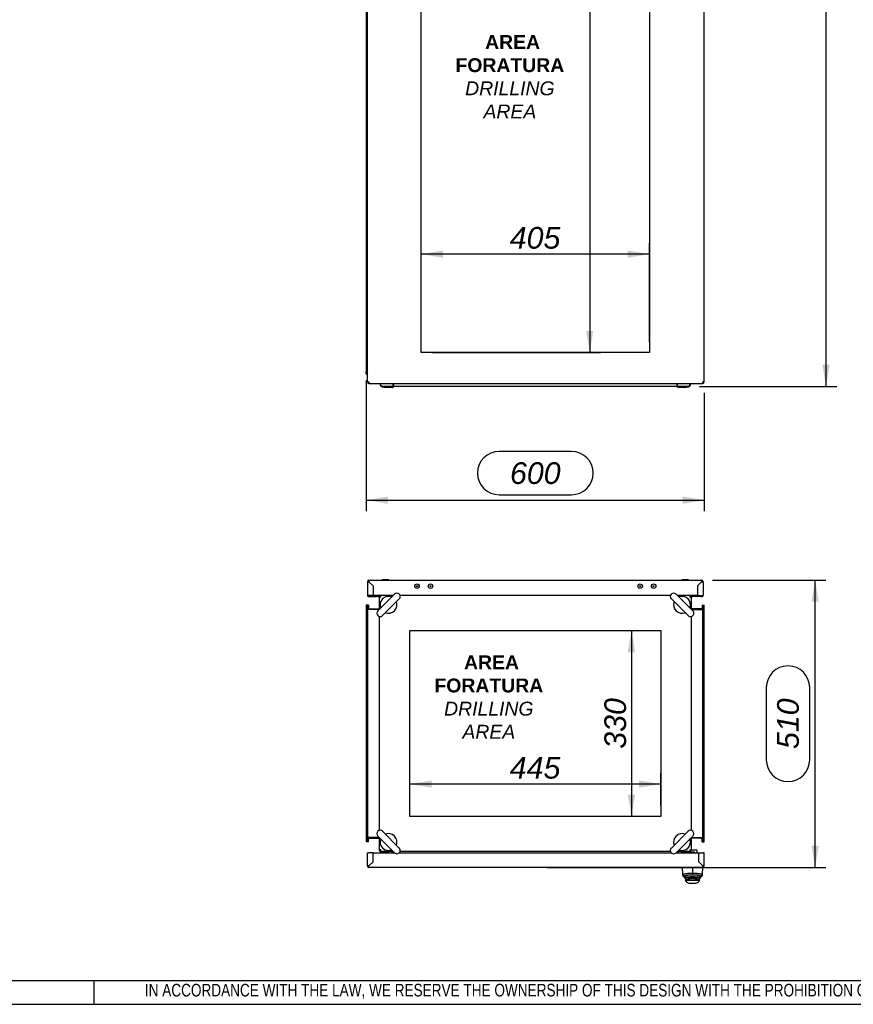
# Model space of a CAD drawing. Extents: x -11 to 412, y 11 to 308.
# Tile 6 of 10: x 204 to 309, y 11 to 136. Entities that reach past the tile are written whole.
import ezdxf
from ezdxf.lldxf.tags import DXFTag

# ---------------------------------------------------------------- set-up
doc = ezdxf.new("R2010")
doc.units = 0
doc.layers.get('0').update_dxf_attribs({"linetype": 'CONTINUOUS'})
for name, color, linetype in [('_TRANSLATION', 7, 'CONTINUOUS'), ('AE00100_03', 7, 'CONTINUOUS'), ('AE00198_03', 7, 'CONTINUOUS'), ('AE00219_03', 7, 'CONTINUOUS'), ('AE00715_01', 7, 'CONTINUOUS'), ('AE00992_10', 7, 'CONTINUOUS'), ('AE00992_31', 7, 'CONTINUOUS'), ('DEFAULT', 7, 'CONTINUOUS'), ('DV1__TRANSLATION', 7, 'CONTINUOUS'), ('DV4__TRANSLATION', 7, 'CONTINUOUS'), ('F0000000_08', 7, 'CONTINUOUS'), ('F0000000_12', 7, 'CONTINUOUS'), ('F0000000_13', 7, 'CONTINUOUS'), ('F0000001_24', 7, 'CONTINUOUS'), ('F0000001_47', 7, 'CONTINUOUS'), ('F0000001_64', 7, 'CONTINUOUS'), ('M0000000_06', 7, 'CONTINUOUS'), ('M0000000_29', 7, 'CONTINUOUS'), ('M0000000_37', 7, 'CONTINUOUS'), ('M0000000_44', 7, 'CONTINUOUS'), ('M0000000_54', 7, 'CONTINUOUS'), ('M0000000_64', 7, 'CONTINUOUS')]:
    doc.layers.add(name, color=color, linetype=linetype)
doc.styles.add('SEACAD_ARIAL', font='arial.ttf')
doc.styles.add('SEACAD_ARIALI', font='ariali.ttf')
tags = doc.linetypes.add('CENTER2', pattern=[28.575, 19.05, -3.175, 3.175, -3.175]).pattern_tags.tags
tags[10:11] = [DXFTag(74, 4), DXFTag(75, 0), DXFTag(340, '0'), DXFTag(46, 0.0), DXFTag(50, 0.0), DXFTag(44, 0.0), DXFTag(45, 0.0)]
tags[8:9] = [DXFTag(74, 4), DXFTag(75, 0), DXFTag(340, '0'), DXFTag(46, 0.0), DXFTag(50, 0.0), DXFTag(44, 0.0), DXFTag(45, 0.0)]
tags[6:7] = [DXFTag(74, 4), DXFTag(75, 0), DXFTag(340, '0'), DXFTag(46, 0.0), DXFTag(50, 0.0), DXFTag(44, 0.0), DXFTag(45, 0.0)]
tags[4:5] = [DXFTag(74, 4), DXFTag(75, 0), DXFTag(340, '0'), DXFTag(46, 0.0), DXFTag(50, 0.0), DXFTag(44, 0.0), DXFTag(45, 0.0)]
doc.dimstyles.new('ISO', dxfattribs={"dimtxt": 2.75, "dimasz": 2.75, "dimexe": 1.375, "dimexo": 1.375, "dimgap": 0.6875, "dimtad": 1, "dimdec": 1, "dimlfac": 14.000014, "dimtxsty": 'SEACAD_ARIAL', "dimblk1": '_SE_FILLED', "dimblk2": '_SE_FILLED', "dimsah": 1, "dimcen": 1.375, "dimazin": 3, "dimtfac": 0.7, "dimtdec": 3, "dimtmove": 0, "dimatfit": 3})

# ---------------------------------------------------------------- blocks, each defined once
blk = doc.blocks.new('SE')
at = {"layer": 'DV1__TRANSLATION', "color": 7, "linetype": 'CENTER2'}
for p, q in [((254.72, 93.59), (254.72, 213.59)), ((283.65, 213.59), (283.65, 93.59)), ((283.65, 93.59), (254.72, 93.59))]:
    blk.add_line(p, q, dxfattribs=at)
at = {"layer": 'F0000001_64', "color": 7, "linetype": 'CONTINUOUS'}
for p, q in [((247.9, 89.86), (247.9, 217.32)), ((290.61, 89.86), (290.61, 217.32)), ((247.9, 89.86), (248.1, 89.86)), ((248.1, 89.66), (290.41, 89.66)), ((248.1, 89.66), (248.1, 89.66)), ((290.61, 89.86), (290.41, 89.86)), ((290.41, 89.66), (290.41, 89.66))]:
    blk.add_line(p, q, dxfattribs=at)
for centre, radius, start, end in [((248.1, 89.86), 0.2, 180, 270), ((259.11, 89.84), 11.01, 179.8887, 180.9298), ((277.99, 89.85), 12.43, 359.1297, 0.0518), ((290.41, 89.86), 0.2, 270, 360)]:
    blk.add_arc(centre, radius, start, end, dxfattribs=at)
at = {"layer": 'M0000000_06', "color": 7, "linetype": 'CONTINUOUS'}
for p, q in [((249.52, 89.66), (249.52, 89.48)), ((249.58, 89.48), (249.58, 89.66)), ((251.18, 89.3), (249.76, 89.3)), ((249.76, 89.25), (250.04, 89.25)), ((250.04, 89.18), (250.04, 89.3)), ((250.18, 89.16), (250.06, 89.16)), ((250.97, 89.16), (250.18, 89.16)), ((251.1, 89.16), (250.97, 89.16)), ((251.11, 89.18), (251.11, 89.3)), ((251.11, 89.25), (251.18, 89.25)), ((251.18, 89.48), (251.18, 89.66)), ((251.18, 89.25), (251.18, 89.48)), ((251.18, 89.25), (251.26, 89.25)), ((251.26, 89.48), (251.26, 89.66)), ((251.26, 89.25), (251.26, 89.48)), ((287.11, 89.66), (287.11, 89.48)), ((287.11, 89.48), (287.11, 89.25)), ((287.18, 89.25), (287.11, 89.25)), ((287.18, 89.66), (287.18, 89.48)), ((287.18, 89.48), (287.18, 89.25)), ((288.61, 89.3), (287.18, 89.3)), ((287.18, 89.25), (287.26, 89.25)), ((287.26, 89.18), (287.26, 89.3)), ((287.4, 89.16), (287.27, 89.16)), ((288.18, 89.16), (287.4, 89.16)), ((288.31, 89.16), (288.18, 89.16)), ((288.33, 89.18), (288.33, 89.3)), ((288.33, 89.25), (288.61, 89.25)), ((288.79, 89.66), (288.79, 89.48)), ((288.85, 89.48), (288.85, 89.66))]:
    blk.add_line(p, q, dxfattribs=at)
for centre, radius, start, end in [((249.76, 89.48), 0.232, 180, 270), ((249.76, 89.48), 0.179, 180, 270), ((250.06, 89.18), 0.0179, 180, 270), ((251.1, 89.18), 0.0179, 270, 0), ((287.27, 89.18), 0.0179, 180, 270), ((288.31, 89.18), 0.0179, 270, 0), ((288.61, 89.48), 0.179, 270, 0), ((288.61, 89.48), 0.232, 270, 0)]:
    blk.add_arc(centre, radius, start, end, dxfattribs=at)
at = {"layer": 'M0000000_29', "color": 7, "linetype": 'CONTINUOUS'}
for p in [(247.76, 215.73), (247.9, 91.44)]:
    blk.add_line(p, (247.76, 91.44), dxfattribs=at)
at = {"layer": 'M0000000_44', "color": 7, "linetype": 'CONTINUOUS'}
for p, q in [((247.76, 90.89), (247.76, 91.18)), ((247.84, 91.18), (247.84, 90.89)), ((247.85, 90.89), (247.85, 91.17))]:
    blk.add_line(p, q, dxfattribs=at)
for centre, radius, start, end in [((248.02, 91.18), 0.264, 117.3522, 180), ((248.02, 91.18), 0.179, 132.8436, 180), ((248.03, 91.17), 0.179, 136.0545, 180), ((247.85, 90.89), 0.0893, 180, 306.8699), ((247.85, 90.89), 0.00357, 180, 0)]:
    blk.add_arc(centre, radius, start, end, dxfattribs=at)
at = {"layer": 'M0000000_54', "color": 7, "linetype": 'CONTINUOUS'}
blk.add_line((287.11, 89.3), (251.26, 89.3), dxfattribs=at)
blk = doc.blocks.new('SE3')
at = {"layer": 'AE00100_03', "color": 7, "linetype": 'CONTINUOUS'}
for centre, radius in [((254.18, 63.96), 0.286), ((254.18, 63.96), 0.0714), ((255.9, 63.96), 0.286), ((255.9, 63.96), 0.0714), ((282.47, 63.96), 0.286), ((282.47, 63.96), 0.0714), ((284.18, 63.96), 0.286), ((284.18, 63.96), 0.0714)]:
    blk.add_circle(centre, radius, dxfattribs=at)
at = {"layer": 'AE00198_03', "color": 7, "linetype": 'CONTINUOUS'}
for p, q in [((249.81, 30.21), (249.81, 30.17)), ((250.56, 30.17), (250.56, 30.21)), ((287.81, 30.24), (287.81, 30.19)), ((287.81, 30.19), (288.56, 30.19)), ((288.56, 30.19), (288.56, 30.24))]:
    blk.add_line(p, q, dxfattribs=at)
for centre, start, end in [((288.23, 30.58), 222.1747, 225.145), ((288.14, 30.58), 314.855, 317.8253)]:
    blk.add_arc(centre, 0.571, start, end, dxfattribs=at)
at = {"layer": 'AE00219_03', "color": 7, "linetype": 'CONTINUOUS'}
for p, q in [((250.61, 64.76), (249.76, 64.76)), ((249.76, 64.76), (249.76, 64.74)), ((250.61, 64.74), (250.61, 64.76)), ((288.61, 64.76), (287.76, 64.76)), ((287.76, 64.76), (287.76, 64.74)), ((288.61, 64.74), (288.61, 64.76))]:
    blk.add_line(p, q, dxfattribs=at)
at = {"layer": 'AE00715_01', "color": 7, "linetype": 'CONTINUOUS'}
for p, q in [((251.34, 62.96), (249.21, 60.84)), ((289.16, 60.84), (287.03, 62.96)), ((249.82, 60.24), (251.94, 62.36)), ((286.43, 62.36), (288.55, 60.24)), ((251.94, 30.77), (249.82, 32.89)), ((288.55, 32.89), (286.43, 30.77)), ((249.21, 32.29), (251.34, 30.16)), ((287.03, 30.16), (289.16, 32.29))]:
    blk.add_line(p, q, dxfattribs=at)
for centre, radius, start, end in [((250.58, 61.6), 1.07, 68.9605, 201.0395), ((251.64, 62.66), 0.429, 315, 135), ((286.73, 62.66), 0.429, 45, 225), ((287.79, 61.6), 1.07, 338.9605, 111.0395), ((250.58, 61.6), 1.07, 248.5782, 21.4218), ((287.79, 61.6), 1.07, 158.5782, 291.4218), ((249.52, 60.54), 0.429, 135, 315), ((288.85, 60.54), 0.429, 225, 45), ((249.52, 32.59), 0.429, 45, 225), ((250.58, 31.53), 1.07, 338.5782, 111.4218), ((287.79, 31.53), 1.07, 68.5782, 201.4218), ((288.85, 32.59), 0.429, 315, 135), ((250.58, 31.53), 1.07, 158.9605, 291.0395), ((287.79, 31.53), 1.07, 248.9605, 21.0395), ((251.64, 30.47), 0.429, 225, 45), ((286.73, 30.47), 0.429, 135, 315)]:
    blk.add_arc(centre, radius, start, end, dxfattribs=at)
at = {"layer": 'AE00992_10', "color": 7, "linetype": 'CONTINUOUS'}
for p, q in [((290.11, 28.82), (290.11, 28.81)), ((287.89, 27.42), (287.86, 28.31)), ((289.11, 28.29), (289.11, 27.59)), ((289.11, 27.59), (289.11, 27.35)), ((290.29, 28.64), (290.29, 28.64)), ((290.33, 28.6), (290.33, 28.6)), ((290.36, 28.31), (290.33, 27.42)), ((287.9, 27.24), (287.89, 27.42)), ((288.15, 27.18), (287.89, 27.42)), ((288.15, 27), (287.9, 27.24)), ((287.9, 27.24), (288.16, 26.99)), ((288.15, 27.18), (288.15, 27.03)), ((288.15, 27.03), (288.15, 27.03)), ((288.15, 27.03), (288.15, 27)), ((288.18, 26.67), (288.41, 26.67)), ((288.18, 26.67), (288.36, 26.49)), ((288.19, 26.95), (288.19, 27.05)), ((288.19, 26.89), (288.19, 26.95)), ((288.41, 26.74), (288.19, 26.95)), ((288.41, 26.67), (288.19, 26.89)), ((288.41, 26.74), (288.41, 26.67)), ((289.82, 26.67), (288.41, 26.67)), ((288.83, 26.31), (289.39, 26.31)), ((290.03, 26.95), (289.82, 26.74)), ((290.03, 26.89), (289.82, 26.67)), ((289.82, 26.67), (289.82, 26.74)), ((289.82, 26.67), (290.04, 26.67)), ((289.86, 26.49), (290.04, 26.67)), ((290.03, 26.95), (290.03, 27.05)), ((290.03, 26.95), (290.03, 26.89)), ((290.07, 26.99), (290.33, 27.24)), ((290.07, 27.03), (290.08, 27.18)), ((290.08, 27.03), (290.07, 27.03)), ((290.33, 27.42), (290.08, 27.18)), ((290.33, 27.24), (290.08, 27)), ((290.08, 27), (290.08, 27.03)), ((290.33, 27.42), (290.33, 27.24))]:
    blk.add_line(p, q, dxfattribs=at)
for centre, radius, start, end in [((289.11, 21.03), 6.08, 80.8971, 99.0474), ((288.83, 27.03), 0.714, 228.5904, 270), ((289.39, 27.03), 0.714, 270, 311.4096)]:
    blk.add_arc(centre, radius, start, end, dxfattribs=at)
for points, knots in [([(287.89, 27.42), (287.89, 27.43), (287.9, 27.43), (287.91, 27.44), (287.92, 27.45), (287.93, 27.46), (287.95, 27.46), (287.96, 27.47), (287.97, 27.47), (288.01, 27.48), (288.09, 27.5), (288.24, 27.53), (288.39, 27.55), (288.56, 27.56), (288.74, 27.58), (288.93, 27.58), (289.05, 27.59), (289.11, 27.59)], [0, 0, 0, 0, 0.050345, 0.095223, 0.134632, 0.168574, 0.197046, 0.220048, 0.23758, 0.249642, 0.383241, 0.499291, 0.605676, 0.70888, 0.808958, 0.905976, 1, 1, 1, 1]), ([(289.11, 27.59), (289.14, 27.59), (289.2, 27.59), (289.3, 27.58), (289.39, 27.58), (289.48, 27.58), (289.57, 27.57), (289.66, 27.56), (289.75, 27.56), (289.83, 27.55), (289.91, 27.54), (290.01, 27.52), (290.13, 27.5), (290.23, 27.48), (290.31, 27.45), (290.32, 27.43), (290.33, 27.42)], [0, 0, 0, 0, 0.0469, 0.094494, 0.142789, 0.191794, 0.241519, 0.29197, 0.343156, 0.395085, 0.447761, 0.501194, 0.617211, 0.750743, 0.831115, 1, 1, 1, 1]), ([(289.11, 27.35), (289.1, 27.35), (289.09, 27.35), (289.06, 27.35), (289.04, 27.34), (289.01, 27.34), (288.98, 27.34), (288.96, 27.34), (288.93, 27.34), (288.91, 27.34), (288.88, 27.34), (288.86, 27.34), (288.84, 27.34), (288.81, 27.33), (288.79, 27.33), (288.76, 27.33), (288.69, 27.33), (288.57, 27.31), (288.42, 27.29), (288.3, 27.26), (288.23, 27.24), (288.2, 27.23), (288.18, 27.22), (288.17, 27.21), (288.16, 27.2), (288.15, 27.19), (288.15, 27.19), (288.15, 27.18), (288.15, 27.18)], [0, 0, 0, 0, 0.016652, 0.03324, 0.049776, 0.066272, 0.082741, 0.099195, 0.115646, 0.132107, 0.14859, 0.165107, 0.18167, 0.198292, 0.214985, 0.23176, 0.248629, 0.372833, 0.49775, 0.62267, 0.748317, 0.784521, 0.82047, 0.856266, 0.892012, 0.927815, 0.963776, 1, 1, 1, 1]), ([(288.19, 26.95), (288.19, 26.96), (288.2, 26.96), (288.21, 26.97), (288.23, 26.98), (288.27, 26.99), (288.35, 27.01), (288.51, 27.03), (288.76, 27.05), (289, 27.06), (289.22, 27.06), (289.47, 27.05), (289.71, 27.03), (289.87, 27.01), (289.96, 26.99), (290.01, 26.98), (290.03, 26.96), (290.03, 26.96), (290.03, 26.95)], [0, 0, 0, 0, 0.025166, 0.054446, 0.087839, 0.125344, 0.199913, 0.250411, 0.382686, 0.499745, 0.500022, 0.617437, 0.74953, 0.800636, 0.874573, 0.925008, 0.966819, 1, 1, 1, 1]), ([(289.82, 26.74), (289.81, 26.74), (289.81, 26.75), (289.8, 26.76), (289.79, 26.77), (289.76, 26.78), (289.7, 26.8), (289.61, 26.81), (289.51, 26.83), (289.34, 26.85), (289.11, 26.85), (288.88, 26.85), (288.72, 26.83), (288.61, 26.81), (288.52, 26.8), (288.46, 26.78), (288.42, 26.76), (288.41, 26.75), (288.41, 26.74)], [0, 0, 0, 0, 0.031647, 0.063115, 0.094704, 0.126708, 0.189808, 0.252326, 0.31481, 0.377086, 0.500331, 0.623496, 0.685583, 0.748041, 0.810784, 0.873637, 0.936812, 1, 1, 1, 1]), ([(290.08, 27.18), (290.08, 27.18), (290.08, 27.18), (290.08, 27.19), (290.07, 27.19), (290.07, 27.19), (290.07, 27.2), (290.06, 27.2), (290.06, 27.21), (290.05, 27.21), (290.05, 27.21), (290.04, 27.22), (290.03, 27.22), (290.02, 27.23), (290.02, 27.23), (289.99, 27.24), (289.92, 27.26), (289.81, 27.29), (289.66, 27.31), (289.53, 27.33), (289.44, 27.33), (289.4, 27.34), (289.35, 27.34), (289.31, 27.34), (289.26, 27.34), (289.21, 27.34), (289.16, 27.35), (289.13, 27.35), (289.11, 27.35)], [0, 0, 0, 0, 0.018185, 0.036288, 0.054322, 0.072299, 0.090233, 0.108135, 0.126019, 0.143898, 0.161785, 0.179693, 0.197635, 0.215623, 0.23367, 0.25179, 0.377253, 0.50224, 0.626949, 0.751311, 0.782601, 0.813674, 0.844609, 0.875484, 0.906381, 0.93738, 0.96856, 1, 1, 1, 1])]:
    blk.add_open_spline(points, degree=3, knots=knots, dxfattribs=at)
at = {"layer": 'AE00992_31', "color": 7, "linetype": 'CONTINUOUS'}
for p, q in [((289.9, 30.06), (289.9, 30.06)), ((289.9, 29.76), (289.9, 29.76)), ((289.9, 29.74), (289.9, 29.74)), ((289.97, 28.96), (289.97, 28.96)), ((290.01, 28.92), (290.01, 28.92)), ((290.08, 28.85), (290.08, 28.85))]:
    blk.add_line(p, q, dxfattribs=at)
at = {"layer": 'DV4__TRANSLATION', "color": 7, "linetype": 'CENTER2'}
for p, q in [((253.29, 58.35), (285.08, 58.35)), ((253.29, 34.78), (253.29, 58.35)), ((285.08, 58.35), (285.08, 34.78)), ((285.08, 34.78), (253.29, 34.78))]:
    blk.add_line(p, q, dxfattribs=at)
at = {"layer": 'F0000000_08', "color": 7, "linetype": 'CONTINUOUS'}
for p, q in [((249.58, 30.28), (249.58, 30.36)), ((250.58, 30.21), (249.65, 30.21)), ((251, 30.24), (250.97, 30.17)), ((251.03, 30.34), (251, 30.24))]:
    blk.add_line(p, q, dxfattribs=at)
for centre, radius, start, end in [((249.65, 30.28), 0.0714, 180, 270), ((250.58, 30.14), 0.0714, 69.6359, 90), ((250.58, 30.14), 0.0714, 30, 69.6359), ((250.9, 30.39), 0.143, 339.5226, 345.5225)]:
    blk.add_arc(centre, radius, start, end, dxfattribs=at)
at = {"layer": 'F0000000_12', "color": 7, "linetype": 'CONTINUOUS'}
blk.add_line((248.61, 30.03), (248.62, 30.03), dxfattribs=at)
at = {"layer": 'F0000000_13', "color": 7, "linetype": 'CONTINUOUS'}
blk.add_line((248.62, 29.97), (248.61, 29.97), dxfattribs=at)
at = {"layer": 'F0000001_24', "color": 7, "linetype": 'CONTINUOUS'}
for p, q in [((287.72, 30.28), (287.72, 30.35)), ((287.93, 30.24), (287.76, 30.24)), ((288.76, 30.24), (287.93, 30.24)), ((288.78, 30.24), (288.76, 30.24)), ((289.21, 30.24), (288.78, 30.24)), ((288.97, 30.53), (289.21, 30.53)), ((289.21, 30.53), (289.29, 30.53)), ((289.29, 30.24), (289.21, 30.24)), ((289.29, 30.53), (289.61, 30.53)), ((289.36, 30.24), (289.29, 30.24)), ((289.65, 30.49), (289.65, 30.17)), ((289.66, 30.38), (289.65, 30.38)), ((289.66, 30.35), (289.65, 30.35)), ((289.67, 30.34), (289.65, 30.34)), ((289.66, 30.34), (289.66, 30.19)), ((289.67, 30.33), (289.66, 30.33)), ((289.66, 30.23), (289.67, 30.23)), ((289.67, 30.19), (289.66, 30.19))]:
    blk.add_line(p, q, dxfattribs=at)
for centre, radius, start, end in [((287.76, 30.28), 0.0357, 180, 270), ((288.65, 30.17), 0.0714, 90, 180), ((289.36, 30.17), 0.0714, 0, 90), ((289.61, 30.49), 0.0357, 0, 90)]:
    blk.add_arc(centre, radius, start, end, dxfattribs=at)
at = {"layer": 'F0000001_47', "color": 7, "linetype": 'CONTINUOUS'}
for p, q in [((247.9, 64.54), (247.9, 62.84)), ((248.1, 64.74), (290.27, 64.74)), ((248.61, 64.03), (248.1, 64.54)), ((248.1, 64.54), (248.1, 64.54)), ((248.1, 64.54), (248.61, 64.03)), ((248.1, 64.54), (248.1, 64.54)), ((248.62, 64.03), (248.61, 64.03)), ((248.61, 64.03), (248.61, 62.78)), ((248.62, 64.03), (248.62, 62.78)), ((289.75, 64.03), (290.27, 64.54)), ((289.75, 64.03), (289.75, 64.03)), ((289.75, 64.03), (289.75, 62.78)), ((290.27, 64.54), (289.76, 64.03)), ((289.76, 64.03), (289.76, 62.78)), ((290.27, 64.54), (290.27, 64.54)), ((290.27, 64.54), (290.27, 64.54)), ((290.47, 64.54), (290.47, 62.84)), ((248.1, 62.78), (247.91, 62.78)), ((247.92, 62.74), (248.1, 62.74)), ((248.09, 62.74), (248.1, 62.74)), ((248.61, 62.78), (248.1, 62.78)), ((248.1, 62.74), (248.1, 62.74)), ((248.1, 62.74), (249.04, 62.74)), ((248.1, 62.64), (249.04, 62.64)), ((248.61, 62.78), (248.61, 62.74)), ((251.15, 62.78), (248.62, 62.78)), ((248.62, 62.78), (248.62, 62.74)), ((249.04, 62.74), (249.26, 62.74)), ((249.26, 62.64), (249.04, 62.64)), ((249.26, 62.74), (249.49, 62.74)), ((249.26, 62.74), (249.26, 62.64)), ((249.26, 62.64), (249.41, 62.64)), ((286.32, 62.78), (252.05, 62.78)), ((289.75, 62.78), (287.22, 62.78)), ((288.88, 62.74), (289.11, 62.74)), ((288.96, 62.64), (289.11, 62.64)), ((289.11, 62.74), (289.33, 62.74)), ((289.11, 62.64), (289.11, 62.74)), ((289.33, 62.64), (289.11, 62.64)), ((290.27, 62.74), (289.33, 62.74)), ((290.27, 62.64), (289.33, 62.64)), ((289.75, 62.78), (289.75, 62.74)), ((289.76, 62.78), (290.27, 62.78)), ((289.76, 62.78), (289.76, 62.74)), ((290.27, 62.78), (290.46, 62.78)), ((290.45, 62.74), (290.27, 62.74)), ((290.28, 62.74), (290.27, 62.74)), ((290.27, 62.74), (290.27, 62.74))]:
    blk.add_line(p, q, dxfattribs=at)
for centre, radius, start, end in [((248.1, 64.54), 0.2, 90, 180), ((248.09, 76.97), 12.43, 269.1297, 270.0518), ((237.1, 64.56), 11.01, 359.8886, 0.9299), ((290.27, 64.54), 0.2, 0, 90), ((302.7, 64.55), 12.43, 179.1297, 180.0518), ((290.29, 75.55), 11.01, 269.8886, 270.9299), ((248.1, 62.84), 0.2, 180, 207.664), ((248.1, 62.84), 0.2, 207.664, 270), ((248.1, 62.84), 0.0929, 217.8681, 270), ((290.27, 62.84), 0.0929, 270, 322.1319), ((290.27, 62.84), 0.2, 270, 332.336), ((290.27, 62.84), 0.2, 332.336, 0)]:
    blk.add_arc(centre, radius, start, end, dxfattribs=at)
for centre, major_axis, start_param, end_param in [((248.1, 62.84), (0.2, 0), 3.141593, 3.431057), ((248.1, 62.84), (0.0929, 0), 3.803715, 4.712389), ((290.27, 62.84), (-0.0929, 0), 1.570796, 2.47947), ((290.27, 62.84), (-0.2, 0), 2.852128, 3.141593)]:
    blk.add_ellipse(centre, major_axis=major_axis, ratio=0.998462, start_param=start_param, end_param=end_param, dxfattribs=at)
at = {"layer": 'F0000001_64', "color": 7, "linetype": 'CONTINUOUS'}
for p, q in [((247.9, 28.51), (247.9, 30.17)), ((247.9, 30.17), (248.1, 30.17)), ((248.61, 30.17), (248.1, 30.17)), ((248.61, 29.03), (248.61, 30.17)), ((248.62, 29.03), (248.62, 30.17)), ((248.62, 30.17), (251.33, 30.17)), ((251.95, 30.17), (286.42, 30.17)), ((287.04, 30.17), (289.9, 30.17)), ((289.9, 30.17), (290.41, 30.17)), ((289.9, 29.03), (289.9, 30.17)), ((289.9, 29.03), (289.9, 30.17)), ((290.61, 30.17), (290.41, 30.17)), ((290.61, 28.51), (290.61, 30.17)), ((248.1, 28.52), (248.61, 29.03)), ((248.61, 29.03), (248.1, 28.51)), ((248.62, 29.03), (248.61, 29.03)), ((289.9, 29.03), (289.9, 29.03)), ((290.41, 28.52), (289.9, 29.03)), ((289.9, 29.03), (290.41, 28.51)), ((248.1, 28.51), (248.1, 28.52)), ((290.41, 28.31), (248.1, 28.31)), ((290.41, 28.51), (290.41, 28.52))]:
    blk.add_line(p, q, dxfattribs=at)
for centre, radius, start, end in [((248.08, 17.51), 11.01, 89.8886, 90.9299), ((248.1, 28.51), 0.2, 180, 270), ((235.67, 28.5), 12.43, 359.1297, 0.0518), ((290.42, 16.09), 12.43, 89.1297, 90.0518), ((290.41, 28.51), 0.2, 270, 0), ((301.42, 28.49), 11.01, 179.8887, 180.9298)]:
    blk.add_arc(centre, radius, start, end, dxfattribs=at)
at = {"layer": 'M0000000_29', "color": 7, "linetype": 'CONTINUOUS'}
for p, q in [((251.08, 62.78), (251.08, 62.78)), ((287.29, 62.78), (287.29, 62.78)), ((248.03, 61.1), (249.4, 61.1)), ((290.34, 61.1), (288.97, 61.1)), ((248.03, 32.03), (249.4, 32.03)), ((290.34, 32.03), (288.97, 32.03)), ((251.08, 30.35), (251.08, 30.17)), ((287.29, 30.35), (287.29, 30.17))]:
    blk.add_line(p, q, dxfattribs=at)
at = {"layer": 'M0000000_37', "color": 7, "linetype": 'CONTINUOUS'}
for p, q in [((249.86, 62.78), (249.86, 62.78)), ((250.02, 62.78), (250.02, 62.78)), ((250.35, 62.78), (250.35, 62.78)), ((250.51, 62.78), (250.51, 62.78)), ((287.85, 62.78), (287.85, 62.78)), ((288.02, 62.78), (288.02, 62.78)), ((288.35, 62.78), (288.35, 62.78)), ((288.51, 62.78), (288.51, 62.78))]:
    blk.add_line(p, q, dxfattribs=at)
at = {"layer": 'M0000000_44', "color": 7, "linetype": 'CONTINUOUS'}
for p, q in [((247.76, 61.56), (247.76, 31.56)), ((247.93, 61.56), (247.76, 61.56)), ((247.93, 61.56), (247.93, 31.56)), ((248.03, 61.56), (247.93, 61.56)), ((248.03, 61.56), (248.03, 61.03)), ((290.34, 61.56), (290.34, 61.03)), ((290.34, 61.56), (290.43, 61.56)), ((290.43, 31.56), (290.43, 61.56)), ((290.43, 61.56), (290.61, 61.56)), ((290.61, 31.56), (290.61, 61.56)), ((249.4, 61.03), (248.03, 61.03)), ((288.97, 61.03), (290.34, 61.03)), ((247.93, 31.56), (247.76, 31.56)), ((248.03, 31.56), (247.93, 31.56)), ((248.03, 31.56), (248.03, 32.1)), ((249.4, 32.1), (248.03, 32.1)), ((288.97, 32.1), (290.34, 32.1)), ((290.34, 31.56), (290.34, 32.1)), ((290.34, 31.56), (290.43, 31.56)), ((290.43, 31.56), (290.61, 31.56))]:
    blk.add_line(p, q, dxfattribs=at)
at = {"layer": 'M0000000_54', "color": 7, "linetype": 'CONTINUOUS'}
for p, q in [((251.15, 62.78), (251.15, 62.78)), ((287.22, 62.78), (287.22, 62.78)), ((251.15, 30.17), (251.15, 30.35)), ((287.22, 30.17), (287.22, 30.35))]:
    blk.add_line(p, q, dxfattribs=at)
at = {"layer": 'M0000000_64', "color": 7, "linetype": 'CONTINUOUS'}
for p, q in [((249.4, 62.6), (249.4, 62.57)), ((249.4, 62.58), (249.4, 61.03)), ((249.6, 62.58), (249.6, 62.78)), ((251.15, 62.78), (249.6, 62.78)), ((286.32, 62.78), (252.05, 62.78)), ((288.77, 62.78), (287.22, 62.78)), ((288.77, 62.78), (288.77, 62.58)), ((288.79, 62.78), (288.77, 62.78)), ((288.97, 61.03), (288.97, 62.58)), ((249.4, 60.13), (249.4, 33)), ((288.97, 33), (288.97, 60.13)), ((249.4, 32.1), (249.4, 30.55)), ((288.97, 30.55), (288.97, 32.1)), ((249.58, 30.35), (249.6, 30.35)), ((249.6, 30.35), (249.6, 30.55)), ((249.6, 30.35), (251.15, 30.35)), ((252.05, 30.35), (286.32, 30.35)), ((287.22, 30.35), (288.77, 30.35)), ((288.77, 30.55), (288.77, 30.35)), ((288.97, 30.52), (288.97, 30.55))]:
    blk.add_line(p, q, dxfattribs=at)
for centre, radius, start, end in [((249.6, 62.58), 0.2, 99.2597, 172.5258), ((249.6, 62.56), 0.221, 88.7848, 98.102), ((288.77, 62.58), 0.2, 0, 83.5192), ((249.6, 30.55), 0.2, 180, 263.5192), ((288.77, 30.57), 0.221, 268.7851, 278.1011), ((288.77, 30.55), 0.2, 279.2593, 352.5261)]:
    blk.add_arc(centre, radius, start, end, dxfattribs=at)
for points, knots in [([(249.6, 62.58), (249.57, 62.58), (249.55, 62.58), (249.5, 62.58), (249.48, 62.58), (249.44, 62.58), (249.42, 62.58), (249.4, 62.58), (249.4, 62.58), (249.4, 62.58)], [0, 0, 0, 0, 0.25, 0.25, 0.5, 0.5, 0.75, 0.75, 1, 1, 1, 1]), ([(288.77, 62.58), (288.77, 62.58), (288.78, 62.58), (288.78, 62.58), (288.79, 62.58), (288.8, 62.58), (288.81, 62.58), (288.83, 62.58), (288.85, 62.58), (288.87, 62.58), (288.88, 62.58), (288.9, 62.58), (288.91, 62.58), (288.93, 62.58), (288.94, 62.58), (288.95, 62.58), (288.96, 62.58), (288.96, 62.58), (288.97, 62.58), (288.97, 62.58), (288.97, 62.58), (288.97, 62.58), (288.97, 62.58), (288.97, 62.58), (288.97, 62.58)], [0, 0, 0, 0, 0.015632, 0.031264, 0.062522, 0.093779, 0.125036, 0.187528, 0.25002, 0.312514, 0.37501, 0.437506, 0.5, 0.562494, 0.62499, 0.687486, 0.74998, 0.812472, 0.874964, 0.906221, 0.937478, 0.968736, 0.984368, 1, 1, 1, 1]), ([(249.6, 30.55), (249.6, 30.55), (249.59, 30.55), (249.59, 30.55), (249.58, 30.55), (249.57, 30.55), (249.56, 30.55), (249.54, 30.55), (249.52, 30.55), (249.5, 30.55), (249.49, 30.55), (249.47, 30.55), (249.46, 30.55), (249.44, 30.55), (249.43, 30.55), (249.42, 30.55), (249.41, 30.55), (249.41, 30.55), (249.4, 30.55), (249.4, 30.55), (249.4, 30.55), (249.4, 30.55), (249.4, 30.55), (249.4, 30.55), (249.4, 30.55)], [0, 0, 0, 0, 0.015632, 0.031264, 0.062522, 0.093779, 0.125036, 0.187528, 0.25002, 0.312514, 0.37501, 0.437506, 0.5, 0.562494, 0.62499, 0.687486, 0.74998, 0.812472, 0.874964, 0.906221, 0.937478, 0.968736, 0.984368, 1, 1, 1, 1]), ([(288.77, 30.55), (288.8, 30.55), (288.82, 30.55), (288.87, 30.55), (288.89, 30.55), (288.93, 30.55), (288.95, 30.55), (288.97, 30.55), (288.97, 30.55), (288.97, 30.55)], [0, 0, 0, 0, 0.25, 0.25, 0.5, 0.5, 0.75, 0.75, 1, 1, 1, 1])]:
    blk.add_open_spline(points, degree=3, knots=knots, dxfattribs=at)
blk = doc.blocks.new('DMBLK181')
at = {"layer": '_TRANSLATION', "linetype": 'CONTINUOUS'}
for points in [[(276.54, 210.84), (276.08, 213.59), (275.62, 210.84)], [(276.54, 96.34), (275.62, 96.34), (276.08, 93.59)]]:
    blk.add_hatch(color=7, dxfattribs=at).paths.add_polyline_path(points)
at = {"layer": '_TRANSLATION', "color": 7, "linetype": 'CONTINUOUS'}
for p, q in [((256.1, 213.59), (277.46, 213.59)), ((276.08, 213.59), (276.08, 93.59)), ((256.1, 93.59), (277.46, 93.59))]:
    blk.add_line(p, q, dxfattribs=at)
at = {"layer": '_TRANSLATION', "color": 7, "linetype": 'CONTINUOUS', "style": 'SEACAD_ARIALI'}
blk.add_text('1680', height=2.75, rotation=90, dxfattribs=at).set_placement((275.39, 149.31))
blk = doc.blocks.new('_SE_FILLED')
at = {"color": 0}
blk.add_line((0, 0), (-1, 0), dxfattribs=at)
blk.add_solid([(0, 0), (-1, -0.1665), (-1, 0.1665), (0, 0)], dxfattribs=at)
blk = doc.blocks.new('DMBLK182')
at = {"layer": '_TRANSLATION', "linetype": 'CONTINUOUS'}
for points in [[(257.47, 106.53), (254.72, 106.07), (257.47, 105.61)], [(280.9, 106.53), (280.9, 105.61), (283.65, 106.07)]]:
    blk.add_hatch(color=7, dxfattribs=at).paths.add_polyline_path(points)
at = {"layer": '_TRANSLATION', "color": 7, "linetype": 'CONTINUOUS'}
for p, q in [((254.72, 94.96), (254.72, 107.44)), ((283.65, 94.96), (283.65, 107.44)), ((283.65, 106.07), (254.72, 106.07))]:
    blk.add_line(p, q, dxfattribs=at)
at = {"layer": '_TRANSLATION', "color": 7, "linetype": 'CONTINUOUS', "style": 'SEACAD_ARIALI'}
blk.add_text('405', height=2.75, dxfattribs=at).set_placement((265.95, 106.76))
blk = doc.blocks.new('DMBLK183')
at = {"layer": '_TRANSLATION', "linetype": 'CONTINUOUS'}
for points in [[(250.51, 74.41), (250.51, 75.33), (247.76, 74.87)], [(287.86, 74.41), (290.61, 74.87), (287.86, 75.33)]]:
    blk.add_hatch(color=7, dxfattribs=at).paths.add_polyline_path(points)
at = {"layer": '_TRANSLATION', "color": 7, "linetype": 'CONTINUOUS'}
for p, q in [((247.76, 90.07), (247.76, 73.5)), ((290.61, 88.48), (290.61, 73.5)), ((273.77, 81.06), (264.6, 81.06)), ((264.6, 75.56), (273.77, 75.56)), ((247.76, 74.87), (290.61, 74.87))]:
    blk.add_line(p, q, dxfattribs=at)
for centre, start, end in [((264.6, 78.31), 90, 270), ((273.77, 78.31), 270, 90)]:
    blk.add_arc(centre, 2.75, start, end, dxfattribs=at)
at = {"layer": '_TRANSLATION', "color": 7, "linetype": 'CONTINUOUS', "style": 'SEACAD_ARIALI'}
blk.add_text('600', height=2.75, dxfattribs=at).set_placement((265.98, 76.93))
blk = doc.blocks.new('DMBLK184')
at = {"layer": '_TRANSLATION', "linetype": 'CONTINUOUS'}
for points in [[(306.5, 215.37), (306.04, 218.12), (305.58, 215.37)], [(306.5, 92.05), (305.58, 92.05), (306.04, 89.3)]]:
    blk.add_hatch(color=7, dxfattribs=at).paths.add_polyline_path(points)
at = {"layer": '_TRANSLATION', "color": 7, "linetype": 'CONTINUOUS'}
for p, q in [((290.15, 218.12), (307.42, 218.12)), ((306.04, 89.3), (306.04, 218.12)), ((299.85, 159.36), (299.85, 148.06)), ((305.35, 148.06), (305.35, 159.36)), ((289.99, 89.3), (307.42, 89.3))]:
    blk.add_line(p, q, dxfattribs=at)
for centre, start, end in [((302.6, 159.36), 0, 180), ((302.6, 148.06), 180, 0)]:
    blk.add_arc(centre, 2.75, start, end, dxfattribs=at)
at = {"layer": '_TRANSLATION', "color": 7, "linetype": 'CONTINUOUS', "style": 'SEACAD_ARIALI'}
blk.add_text('1800', height=2.75, rotation=90, dxfattribs=at).set_placement((303.98, 149.43))
blk = doc.blocks.new('DMBLK187')
at = {"layer": '_TRANSLATION', "linetype": 'CONTINUOUS'}
for points in [[(256.04, 39.34), (253.29, 38.88), (256.04, 38.42)], [(282.33, 39.34), (282.33, 38.42), (285.08, 38.88)]]:
    blk.add_hatch(color=7, dxfattribs=at).paths.add_polyline_path(points)
at = {"layer": '_TRANSLATION', "color": 7, "linetype": 'CONTINUOUS'}
for p, q in [((285.08, 36.15), (285.08, 40.25)), ((285.08, 38.88), (253.29, 38.88))]:
    blk.add_line(p, q, dxfattribs=at)
at = {"layer": '_TRANSLATION', "color": 7, "linetype": 'CONTINUOUS', "style": 'SEACAD_ARIALI'}
blk.add_text('445', height=2.75, dxfattribs=at).set_placement((265.95, 39.57))
blk = doc.blocks.new('DMBLK188')
at = {"layer": '_TRANSLATION', "linetype": 'CONTINUOUS'}
for points in [[(280.91, 55.6), (281.83, 55.6), (281.37, 58.35)], [(280.91, 37.53), (281.37, 34.78), (281.83, 37.53)]]:
    blk.add_hatch(color=7, dxfattribs=at).paths.add_polyline_path(points)
at = {"layer": '_TRANSLATION', "color": 7, "linetype": 'CONTINUOUS'}
blk.add_line((281.37, 58.35), (281.37, 34.78), dxfattribs=at)
at = {"layer": '_TRANSLATION', "color": 7, "linetype": 'CONTINUOUS', "style": 'SEACAD_ARIALI'}
blk.add_text('330', height=2.75, rotation=90, dxfattribs=at).set_placement((280.69, 43.36))
blk = doc.blocks.new('DMBLK189')
at = {"layer": '_TRANSLATION', "linetype": 'CONTINUOUS'}
for points in [[(305.12, 61.99), (304.66, 64.74), (304.2, 61.99)], [(305.12, 31.06), (304.2, 31.06), (304.66, 28.31)]]:
    blk.add_hatch(color=7, dxfattribs=at).paths.add_polyline_path(points)
at = {"layer": '_TRANSLATION', "color": 7, "linetype": 'CONTINUOUS'}
for p, q in [((291.65, 64.74), (306.03, 64.74)), ((304.66, 28.31), (304.66, 64.74)), ((298.47, 51.11), (298.47, 41.94)), ((303.97, 41.94), (303.97, 51.11)), ((270.63, 28.31), (306.03, 28.31))]:
    blk.add_line(p, q, dxfattribs=at)
for centre, start, end in [((301.22, 51.11), 0, 180), ((301.22, 41.94), 180, 0)]:
    blk.add_arc(centre, 2.75, start, end, dxfattribs=at)
at = {"layer": '_TRANSLATION', "color": 7, "linetype": 'CONTINUOUS', "style": 'SEACAD_ARIALI'}
blk.add_text('510', height=2.75, rotation=90, dxfattribs=at).set_placement((302.59, 43.32))

msp = doc.modelspace()

# ---------------------------------------------------------------- linework, layer by layer
at = {"color": 7, "linetype": 'CONTINUOUS'}
for p, q in [((213.2718, 10.9545), (213.2718, 13.9833)), ((6.2345, 10.9591), (412.092, 10.9591))]:
    msp.add_line(p, q, dxfattribs=at)
at = {"layer": 'DEFAULT', "color": 7, "linetype": 'CONTINUOUS'}
msp.add_line((6.2345, 13.9879), (412.092, 13.9879), dxfattribs=at)

# ---------------------------------------------------------------- block references
at = {"layer": '_TRANSLATION'}
for name in ['SE', 'SE3']:
    msp.add_blockref(name, (0, 0), dxfattribs=at)

# ---------------------------------------------------------------- texts
at = {"insert": (219.6882, 11.6523), "char_height": 1.6, "width": 181.995713, "attachment_point": 7}
msp.add_mtext('{\\fArial Narrow|b0||i0||c0|p34;\\C7;\\H1.6;\\W0.94;IN ACCORDANCE WITH THE LAW, WE RESERVE THE OWNERSHIP OF THIS DESIGN WITH THE PROHIBITION OF REPRODUCING IT AND MAKING IT KNOWN TO THIRD PARTIES WITHOUT OUR AUTHORIZATION}', dxfattribs=at)
at = {"layer": '_TRANSLATION', "char_height": 1.76, "width": 15.574055, "attachment_point": 5}
for insert in [(265.9606, 128.5602), (263.292, 49.9106)]:
    msp.add_mtext('{\\fArial|b0||i0||c0|p34;\\C7;\\H1.76;\\W1.; }{\\fArial|b1||i0||c0|p34;\\C7;\\H1.76;\\W1.;AREA \\P}{\\fArial|b1||i0||c0|p34;\\C7;\\H1.76;\\W1.;FORATURA \\P}{\\fArial|b0||i1||c0|p34;\\C7;\\H1.76;\\W1.;DRILLING \\P}{\\fArial|b0||i1||c0|p34;\\C7;\\H1.76;\\W1.;AREA}', dxfattribs=dict(at, insert=insert))

# ---------------------------------------------------------------- dimensions: what is measured, and where the dimension line sits
at = {"layer": '_TRANSLATION', "color": 7, "linetype": 'CONTINUOUS'}
dim = msp.add_linear_dim(base=(306.0406, 89.3013), p1=(288.6135, 89.3013), p2=(288.7706, 218.1226), angle=89.930108, text='\\A1;<>', dimstyle='ISO', override={"dimdec": 0, "dimrnd": 10, "dimtdec": 4}, dxfattribs=at)
dim.commit()
dim.dimension.update_dxf_attribs({"geometry": 'DMBLK184', "text_midpoint": (306.0406, 153.712), "dimtype": 161})
for base, p1, p2, angle, picture, middle, dimtype in [((276.082, 213.5869), (254.7206, 213.5869), (254.7206, 93.5871), 270, 'DMBLK181', (276.082, 153.587), 161), ((283.6492, 106.0699), (283.6492, 93.5871), (254.7206, 93.5871), 180, 'DMBLK182', (269.1849, 106.0699), 161), ((304.6574, 64.7423), (269.2563, 28.3137), (290.2706, 64.7423), 90, 'DMBLK189', (304.6574, 46.528), 160), ((281.3725, 58.3494), (285.0778, 58.3494), (285.0778, 34.778), 270, 'DMBLK188', (281.3725, 46.5637), 161), ((285.0778, 38.879), (285.0778, 34.778), (253.2921, 34.778), 180, 'DMBLK187', (269.1849, 38.879), 161)]:
    dim = msp.add_linear_dim(base=base, p1=p1, p2=p2, angle=angle, text='\\A1;<>', dimstyle='ISO', dxfattribs=at)
    dim.commit()
    dim.dimension.update_dxf_attribs({"geometry": picture, "text_midpoint": middle, "dimtype": dimtype})
dim = msp.add_linear_dim(base=(290.6135, 74.8713), p1=(247.7564, 91.4442), p2=(290.6135, 89.8585), text='\\A1;<>', dimstyle='ISO', dxfattribs=at)
dim.commit()
dim.dimension.update_dxf_attribs({"geometry": 'DMBLK183', "text_midpoint": (269.1849, 74.8713), "dimtype": 160})

doc.saveas('drawing.dxf')
